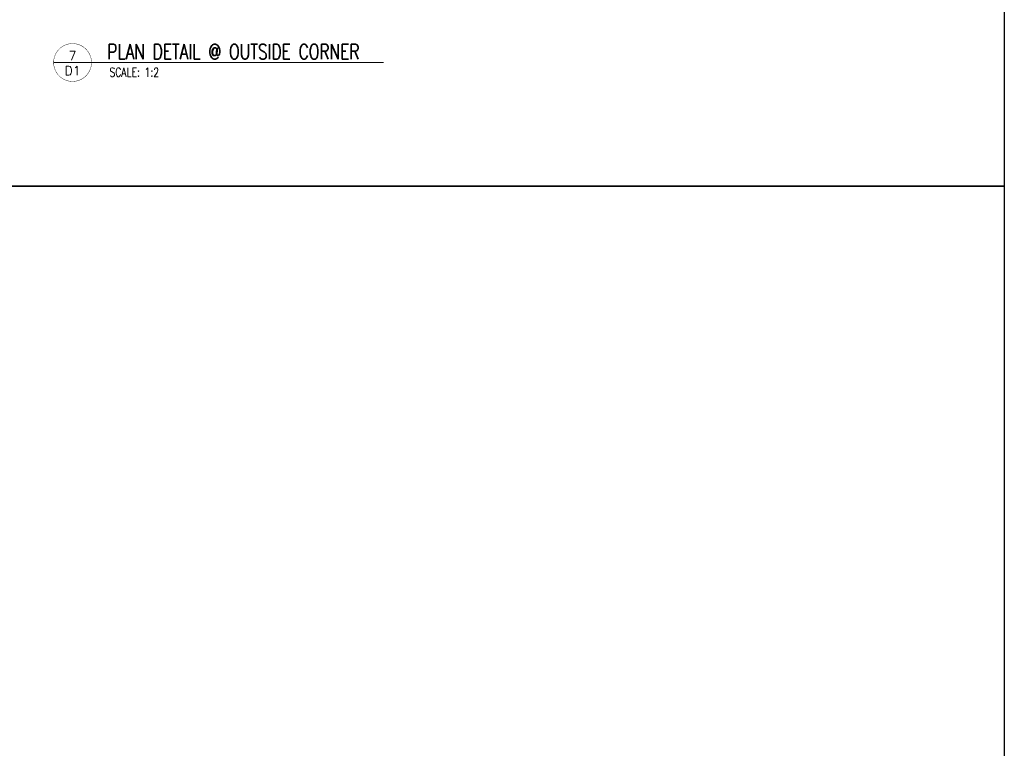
# Model space of a CAD drawing. Header units: millimetres. Extents: x 0 to 4899, y -1170 to 2102.
# Tile 5 of 15: x 1259 to 1779, y -297 to 88. Entities that reach past the tile are written whole.
import ezdxf
from ezdxf.enums import TextEntityAlignment as Align

# ---------------------------------------------------------------- set-up
doc = ezdxf.new("R2010")
doc.units = ezdxf.units.MM
doc.header["$LTSCALE"] = 15
doc.header["$MEASUREMENT"] = 0
doc.set_wipeout_variables(frame=1)
doc.layers.add('1-TEXT', color=2, linetype='Continuous')
doc.layers.add('1-TITLE', color=4, linetype='Continuous')
doc.layers.add('1-VIEWPORT', color=3, linetype='Continuous', plot=False)
doc.styles.add('TEXT', font='romans.shx')

# ---------------------------------------------------------------- blocks, each defined once
blk = doc.blocks.new('*U25')
at = {"layer": '1-TEXT', "color": 2, "style": 'TEXT'}
blk.add_attdef('VIEWNAME', (0.89, 0.061), '', height=0.25, dxfattribs=at)
at = {"layer": '1-TEXT', "style": 'TEXT'}
for tag, p in [('NOTE1', (0.926, -0.281)), ('NOTE2', (0.926, -0.463)), ('NOTE3', (0.926, -0.655)), ('NOTE4', (0.926, -0.832))]:
    blk.add_attdef(tag, p, '', height=0.125, dxfattribs=at)
blk.add_wipeout([(0.314, 0.314), (0.236, 0.304), (0.163, 0.275), (0.099, 0.229), (0.049, 0.168), (0.015, 0.097), (0.001, 0.02), (0.006, -0.059), (0.03, -0.134), (0.072, -0.2), (0.13, -0.254), (0.199, -0.292), (0.275, -0.312), (0.354, -0.312), (0.43, -0.292), (0.499, -0.254), (0.556, -0.2), (0.599, -0.134), (0.623, -0.059), (0.628, 0.02), (0.613, 0.097), (0.58, 0.168), (0.529, 0.229), (0.466, 0.275), (0.392, 0.304)])
at = {"layer": '1-TITLE', "const_width": 0.00651}
blk.add_lwpolyline([(0, 0, 1), (0.628, 0, 0.414214), (0.314, 0.314, 0.414214), (0, 0, 2.926408)], format="xyb", dxfattribs=at)
at = {"layer": '1-TITLE', "const_width": 0.02}
blk.add_lwpolyline([(0, 0), (5.468, 0)], dxfattribs=at)
at = {"layer": '1-TEXT', "style": 'TEXT'}
for tag, p in [('DETAIL#', (0.301, 0.094)), ('SHEET#', (0.306, -0.207))]:
    blk.add_attdef(tag, text='', height=0.125, dxfattribs=at).set_placement(p, align=Align.CENTER)

msp = doc.modelspace()

# ---------------------------------------------------------------- linework, layer by layer
at = {"layer": '1-VIEWPORT'}
for points in [[(279.4, 1170), (1779.37, 1170), (1779.37, 0), (279.4, 0)], [(279.4, 0), (1779.37, 0), (1779.37, -1170), (279.4, -1170)]]:
    msp.add_lwpolyline(points, close=True, dxfattribs=at)

# ---------------------------------------------------------------- next in the draw order: block references
at = {"layer": '1-TITLE'}
ref = msp.add_blockref('*U25', (1277.39, 65.23), dxfattribs=dict(at, xscale=31.85598356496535, yscale=31.85598356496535, zscale=31.85598356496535))
ref.add_attrib('VIEWNAME', 'PLAN DETAIL @ OUTSIDE CORNER', (1305.74, 66.98), dxfattribs={"color": 2, "height": 7.9374, "style": 'TEXT', "width": 0.75})
ref.add_attrib('DETAIL#', '7', dxfattribs={"color": 2, "height": 4.76, "style": 'TEXT'}).set_placement((1287.4, 68.88), align=Align.MIDDLE_CENTER)
ref.add_attrib('SHEET#', 'D1', dxfattribs={"color": 2, "height": 4.762, "style": 'TEXT'}).set_placement((1287.4, 60.91), align=Align.MIDDLE_CENTER)
ref.add_attrib('NOTE1', 'SCALE: 1:2', dxfattribs={"color": 2, "height": 4.762, "style": 'TEXT', "width": 0.75}).set_placement((1306.89, 56.29), align=Align.BOTTOM_LEFT)

doc.saveas('drawing.dxf')
